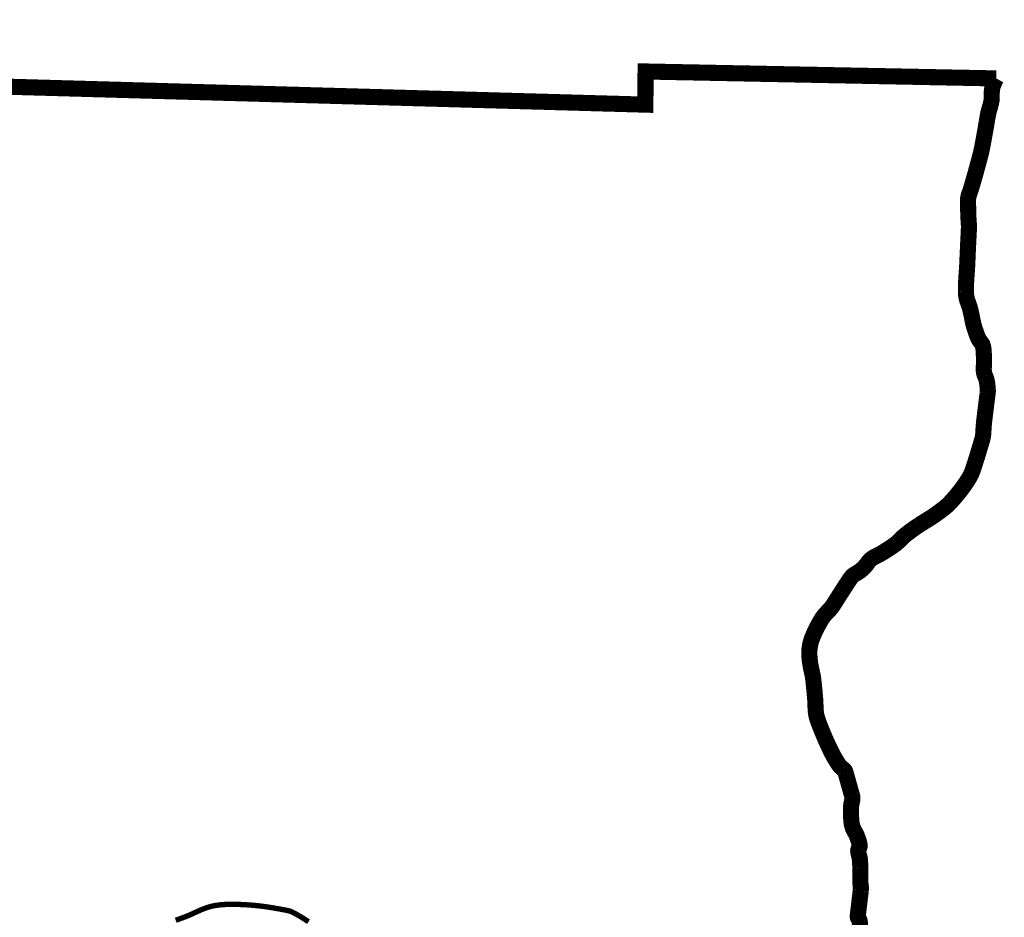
# Model space of a CAD drawing. Header units: feet. Extents: x 32.3 to 40.8, y 4.2 to 15.2.
# Tile 168 of 169: x 39.671 to 40.094, y 6.247 to 6.632. Entities that reach past the tile are written whole.
import ezdxf

# ---------------------------------------------------------------- set-up
doc = ezdxf.new("R2010")
doc.units = ezdxf.units.FT
doc.header["$MEASUREMENT"] = 0
doc.layers.add('BELMONT-BORDER', color=7, linetype='Continuous')
doc.layers.add('FACE', color=7, linetype='Continuous')

msp = doc.modelspace()

# ---------------------------------------------------------------- linework, layer by layer
at = {"layer": 'BELMONT-BORDER', "color": 7, "const_width": 0.00691}
msp.add_lwpolyline([(38.84824, 5.69069), (38.85705, 6.62611), (39.12438, 6.62867), (39.12451, 6.61865), (39.93976, 6.59573), (39.93983, 6.60994), (40.09022, 6.60697)], dxfattribs=at)
msp.add_lwpolyline([(40.03169, 6.24321, 0.042798), (40.03173, 6.24516, 0.147885), (40.03116, 6.24665, -0.194316), (40.03083, 6.24783, -0.002644), (40.0311, 6.25014, 0.001533), (40.03158, 6.25412, 0.000167), (40.03211, 6.25864, 0.002446), (40.03214, 6.25895, 0.058399), (40.03213, 6.26033, -0.028804), (40.03193, 6.26312, -0.008123), (40.03194, 6.26565, 0.009336), (40.03195, 6.26819, 0.009851), (40.03191, 6.2695, 0.005039), (40.03174, 6.27208, 0.063836), (40.03139, 6.27378, -0.062086), (40.03103, 6.27552, -0.155581), (40.03135, 6.27688, 0.162501), (40.03163, 6.27819, 0.039146), (40.03143, 6.27924, 0.019266), (40.03078, 6.28131, 0.051338), (40.02951, 6.28399, -0.063951), (40.02854, 6.28616, -0.050097), (40.0281, 6.28841, -0.023551), (40.02789, 6.29327, -0.064423), (40.02842, 6.2973, 0.133949), (40.02841, 6.29928, 0.000137), (40.02817, 6.30016, 0.000035), (40.02721, 6.30359, 0.000059), (40.02582, 6.30855, 0.000313), (40.02555, 6.30947, 0.1759), (40.02459, 6.31082, -0.099608), (40.02258, 6.31288, -0.007684), (40.02091, 6.31556, -0.016767), (40.0202, 6.31683, -0.005872), (40.01889, 6.31943, -0.006046), (40.01769, 6.32199, -0.006159), (40.01687, 6.32383, -0.002978), (40.01526, 6.32766, -0.018533), (40.01343, 6.3326, -0.044957), (40.01294, 6.33473, -0.029655), (40.01272, 6.33746, 0.017705), (40.01247, 6.34206, 0.002412), (40.01202, 6.34678, 0.004295), (40.01173, 6.34943, 0.030338), (40.01126, 6.35206, -0.01961), (40.01044, 6.35609, -0.034839), (40.01007, 6.3602, -0.044435), (40.01029, 6.36342, -0.052647), (40.01122, 6.36688, -0.032742), (40.01363, 6.3721, -0.006896), (40.01512, 6.37475, -0.018536), (40.01573, 6.37571, -0.055063), (40.01805, 6.37841, 0.060634), (40.02013, 6.38089, 0.004094), (40.02151, 6.38304, -0.002517), (40.02373, 6.38653, -0.002667), (40.02677, 6.39121, -0.007271), (40.02792, 6.3929, -0.122024), (40.02962, 6.39438, 0.067961), (40.03291, 6.39668, 0.058401), (40.03529, 6.39946, -0.093443), (40.03691, 6.4011, -0.044105), (40.0389, 6.40223, 0.03269), (40.04162, 6.4037, 0.008987), (40.04576, 6.4064, 0.020323), (40.04752, 6.40771, 0.038931), (40.04932, 6.4094, -0.039161), (40.05111, 6.41108, -0.012183), (40.05397, 6.41327, -0.011703), (40.05705, 6.41541, -0.009097), (40.05955, 6.41698, 0.007942), (40.06241, 6.41878, 0.011581), (40.06472, 6.42036, 0.008333), (40.06785, 6.42269, 0.040823), (40.07046, 6.42507, 0.022202), (40.07467, 6.43, 0.028135), (40.07859, 6.43565, 0.055127), (40.08009, 6.43884, 0.005018), (40.0811, 6.4419, 0.003509), (40.08247, 6.4463, 0.002576), (40.08426, 6.4523, 0.021431), (40.08444, 6.45303, 0.042111), (40.08471, 6.45541, -0.02204), (40.08505, 6.45995, -0.000345), (40.08558, 6.46434, -0.000454), (40.08599, 6.46769, -0.003055), (40.08627, 6.46986, 0.003074), (40.08655, 6.47203, 0.046227), (40.0866, 6.47354, 0.021537), (40.08625, 6.47678, 0.074331), (40.08548, 6.47931, -0.091163), (40.08491, 6.4814, -0.038585), (40.0849, 6.48347, 0.024519), (40.08498, 6.48674, 0.01373), (40.08477, 6.49068, 0.038329), (40.08455, 6.49208, 0.119853), (40.08363, 6.49387, -0.086595), (40.08221, 6.49625, -0.010577), (40.08107, 6.49943, -0.018129), (40.08051, 6.50132, -0.016431), (40.07989, 6.50412, 0.013009), (40.07913, 6.50766, 0.035361), (40.07801, 6.51119, -0.055809), (40.07739, 6.51346, -0.036436), (40.07721, 6.51562, -0.017567), (40.07733, 6.52011, -0.003901), (40.07762, 6.52443, 0.007515), (40.07776, 6.52667, 0.000808), (40.07796, 6.53113, -0.000521), (40.07816, 6.53558, -0.001751), (40.07833, 6.53909, 0.003697), (40.0785, 6.5426, 0.029137), (40.07847, 6.5445, -0.011245), (40.07821, 6.54943, -0.010117), (40.07816, 6.55513, -0.053041), (40.07828, 6.55621, -0.035791), (40.07875, 6.55775, 0.021189), (40.07961, 6.56033, 0.000995), (40.08103, 6.56527, 0.001659), (40.08186, 6.56824, 0.003277), (40.08338, 6.57387, 0.009095), (40.08388, 6.57592, 0.009058), (40.08431, 6.57802, 0.002443), (40.08573, 6.58582, 0.002868), (40.08619, 6.58853, -0.002647), (40.08666, 6.59125, -0.033092), (40.0873, 6.59388, 0.027125), (40.08813, 6.59708, 0.05683), (40.08827, 6.59876, -0.030831), (40.08837, 6.60187, -0.063579), (40.08883, 6.60391, -0.039453), (40.09022, 6.60697)], format="xyb", dxfattribs=at)
at = {"layer": 'FACE', "color": 7, "const_width": 0.0023}
msp.add_lwpolyline([(39.73832, 6.24597), (39.7398, 6.24651), (39.74126, 6.24703), (39.74267, 6.24756), (39.74405, 6.24813), (39.74539, 6.24872), (39.74671, 6.24933), (39.74803, 6.24993), (39.74935, 6.25051), (39.7507, 6.25104), (39.75208, 6.25152), (39.7535, 6.25193), (39.75499, 6.25225), (39.75652, 6.25249), (39.75808, 6.25266), (39.75967, 6.25276), (39.76126, 6.25282), (39.76285, 6.25282), (39.76442, 6.2528), (39.76595, 6.25275), (39.76745, 6.25268), (39.7689, 6.2526), (39.77032, 6.2525), (39.77171, 6.25238), (39.77307, 6.25225), (39.77442, 6.25211), (39.77575, 6.25194), (39.77708, 6.25176), (39.7784, 6.25156), (39.7797, 6.25136), (39.78095, 6.25114), (39.78214, 6.25093), (39.78325, 6.25073), (39.78425, 6.25054), (39.78513, 6.25037), (39.78587, 6.25022), (39.78645, 6.25011), (39.78691, 6.25001), (39.78728, 6.24991), (39.78762, 6.24981), (39.78795, 6.24967), (39.78832, 6.24949), (39.78878, 6.24925), (39.78936, 6.24894), (39.7901, 6.24854), (39.79103, 6.24802), (39.79218, 6.24734), (39.79358, 6.24646), (39.79527, 6.24536)], dxfattribs=at)

doc.saveas('drawing.dxf')
